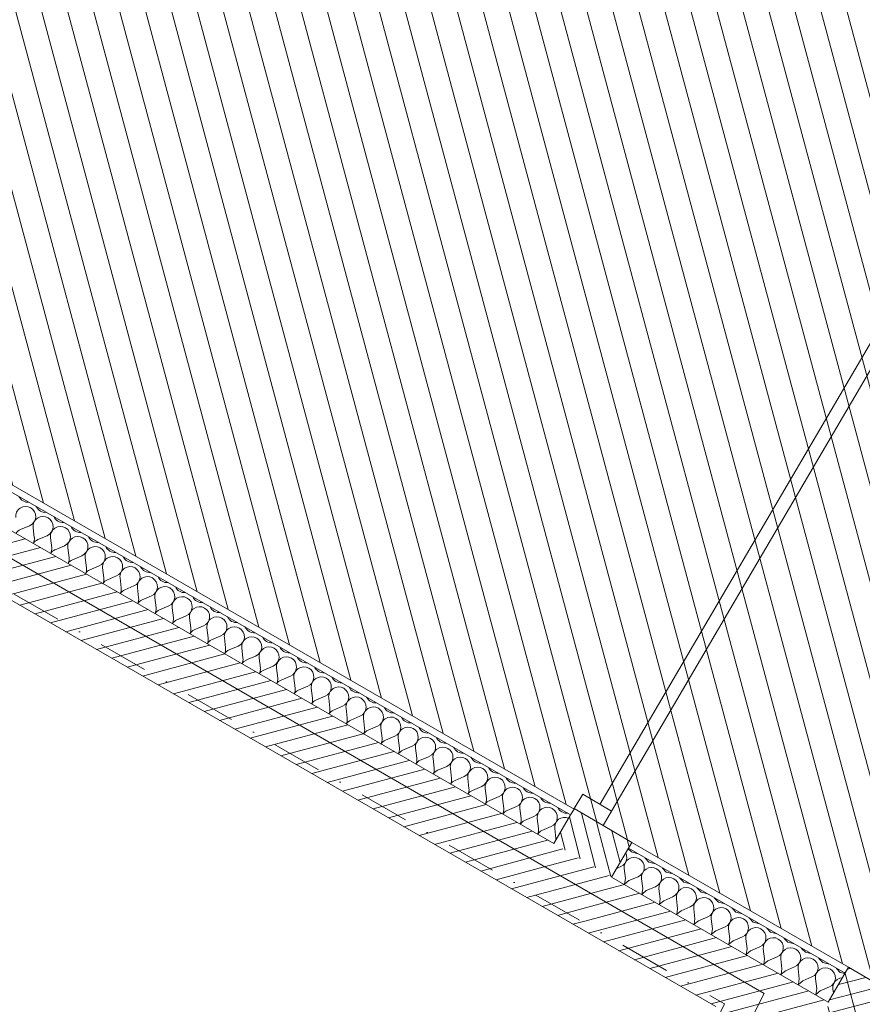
# Model space of a CAD drawing. Header units: millimetres. Extents: x -107151 to 48086, y -42122 to 43779.
# Tile 7 of 38: x -84481 to -81962, y 1275 to 4220. Entities that reach past the tile are written whole.
import ezdxf

# ---------------------------------------------------------------- set-up
doc = ezdxf.new("R2010")
doc.units = ezdxf.units.MM
doc.header["$MEASUREMENT"] = 0
doc.linetypes.add('! URB Limite propriété', pattern=[300, 150, -75, 0, -75])
for name, color, linetype in [('01-STR_Dalles.ARCHI', 7, 'Continuous'), ('01-STR_Murs extérieurs.ARCHI', 7, 'Continuous'), ('01-STR_Murs.ARCHI', 7, 'Continuous'), ('06-REP _ DESSIN.ARCHI', 7, 'Continuous'), ('Nouveau_07-VRD_Terrain EDL_Parcelle.ARCHI', 7, 'Continuous'), ('Portes Archicad', 7, 'Continuous')]:
    doc.layers.add(name, color=color, linetype=linetype)
pattern_1 = [(14.63132, (0, 0), (-9.472437, 36.283921), [])]
pattern_2 = [(15.00879, (0, 0), (-9.711271, 36.220729), [])]
pattern_3 = [(284.63202, (0, 0), (36.283806, 9.47288), [])]

# ---------------------------------------------------------------- blocks, each defined once
blk = doc.blocks.new('Dalle_2_1', base_point=(-87430.6, 4298.7))
at = {"layer": '01-STR_Dalles.ARCHI', "color": 7, "linetype": 'Continuous', "lineweight": 5, "flags": 128}
blk.add_lwpolyline([(-87430.6, 4298.7), (-82255.2, 1307.4), (-82677.4, 463.1), (-75900.5, -3502.5), (-71923.2, 3207), (-71765.3, 3113.4), (-70549.2, 5164.8), (-77730.5, 9364.8), (-76774.8, 10994.8), (-81450.8, 13736.5), (-82582.8, 11814.7), (-81961.1, 11448.4), (-82923.4, 9806), (-83760.5, 10296.5), (-83793.1, 10243.2)], close=True, dxfattribs=at)
blk = doc.blocks.new('Mur_51_1', base_point=(-82003.5, 1385.9))
at = {"layer": '01-STR_Murs.ARCHI', "linetype": 'Continuous', "lineweight": 0, "true_color": 0x000000}
h = blk.add_hatch(dxfattribs=at)
h.set_pattern_fill('Hachure_simple_0001', color=18, style=0, pattern_type=2)
h.set_pattern_definition(pattern_1)
h.paths.add_polyline_path([(-80128.8, 287.4), (-82003.5, 1385.9), (-82104.1, 1213), (-80229.9, 114.8)])
h = blk.add_hatch(dxfattribs=at)
h.set_pattern_fill('Hachure_simple_0001', color=18, style=0, pattern_type=2)
h.set_pattern_definition(pattern_1)
h.paths.add_polyline_path([(-80229.9, 114.8), (-80057.4, 13.7), (-80128.8, 287.4)])
h = blk.add_hatch(dxfattribs=at)
h.set_pattern_fill('Hachure_simple_0001', color=18, style=0, pattern_type=2)
h.set_pattern_definition(pattern_1)
h.paths.add_polyline_path([(-80128.8, 287.4), (-80057.4, 13.7), (-79956.3, 186.2)])
at = {"layer": '01-STR_Murs.ARCHI', "color": 7, "linetype": 'Continuous', "lineweight": 5, "flags": 128}
for points in [[(-82063.9, 1282.1), (-82003.5, 1385.9)], [(-80128.8, 287.4), (-82003.5, 1385.9)], [(-82104.1, 1213), (-80057.4, 13.7)], [(-80057.4, 13.7), (-79956.3, 186.2)]]:
    blk.add_lwpolyline(points, dxfattribs=at)
blk = doc.blocks.new('*X259')
at = {"layer": '01-STR_Murs extérieurs.ARCHI', "color": 7, "linetype": 'Continuous', "lineweight": 5}
for p, q in [((-84478.4, 2694.8), (-84450.8, 2706.6)), ((-84436.9, 2670.8), (-84440.5, 2700.6)), ((-84426.5, 2664.8), (-84398.9, 2676.6)), ((-84384.9, 2640.8), (-84388.5, 2670.6)), ((-84374.5, 2634.8), (-84346.9, 2646.6)), ((-84332.9, 2610.8), (-84336.5, 2640.6)), ((-84322.5, 2604.8), (-84294.9, 2616.6)), ((-84281, 2580.9), (-84284.6, 2610.6)), ((-84270.6, 2574.9), (-84243, 2586.6)), ((-84229, 2550.9), (-84232.6, 2580.6)), ((-84218.6, 2544.9), (-84191, 2556.7)), ((-84177, 2520.9), (-84180.6, 2550.7)), ((-84166.6, 2514.9), (-84139, 2526.7)), ((-84125.1, 2490.9), (-84128.7, 2520.7)), ((-84114.7, 2484.9), (-84087.1, 2496.7)), ((-84073.1, 2460.9), (-84076.7, 2490.7)), ((-84062.7, 2454.9), (-84035.1, 2466.7)), ((-84021.1, 2430.9), (-84024.7, 2460.7)), ((-84010.7, 2424.9), (-83983.1, 2436.7)), ((-83969.2, 2400.9), (-83972.8, 2430.7)), ((-83958.8, 2394.9), (-83931.2, 2406.7)), ((-83917.2, 2370.9), (-83920.8, 2400.7)), ((-83906.8, 2364.9), (-83879.2, 2376.7)), ((-83865.2, 2340.9), (-83868.8, 2370.7)), ((-83854.8, 2334.9), (-83827.3, 2346.7)), ((-83813.3, 2310.9), (-83816.9, 2340.7)), ((-83802.9, 2304.9), (-83775.3, 2316.7)), ((-83761.3, 2280.9), (-83764.9, 2310.7)), ((-83750.9, 2274.9), (-83723.3, 2286.7)), ((-83709.3, 2250.9), (-83712.9, 2280.7)), ((-83698.9, 2244.9), (-83671.4, 2256.7)), ((-83657.4, 2220.9), (-83661, 2250.7)), ((-83647, 2214.9), (-83619.4, 2226.7)), ((-83605.4, 2191), (-83609, 2220.7)), ((-83595, 2185), (-83567.4, 2196.7)), ((-83553.4, 2161), (-83557, 2190.7)), ((-83543, 2155), (-83515.5, 2166.8)), ((-83501.5, 2131), (-83505.1, 2160.8)), ((-83491.1, 2125), (-83463.5, 2136.8)), ((-83449.5, 2101), (-83453.1, 2130.8)), ((-83439.1, 2095), (-83411.5, 2106.8)), ((-83397.5, 2071), (-83401.1, 2100.8)), ((-83387.1, 2065), (-83359.6, 2076.8)), ((-83345.6, 2041), (-83349.2, 2070.8)), ((-83335.2, 2035), (-83307.6, 2046.8)), ((-83293.6, 2011), (-83297.2, 2040.8)), ((-83283.2, 2005), (-83255.6, 2016.8)), ((-83241.6, 1981), (-83245.2, 2010.8)), ((-83231.2, 1975), (-83203.7, 1986.8)), ((-83189.7, 1951), (-83193.3, 1980.8)), ((-83179.3, 1945), (-83151.7, 1956.8)), ((-83137.7, 1921), (-83141.3, 1950.8)), ((-83127.3, 1915), (-83099.7, 1926.8)), ((-83085.7, 1891), (-83089.3, 1920.8)), ((-83075.3, 1885), (-83047.8, 1896.8)), ((-83033.8, 1861), (-83037.4, 1890.8)), ((-83023.4, 1855), (-82995.8, 1866.8)), ((-82981.8, 1831.1), (-82985.4, 1860.8)), ((-82971.4, 1825.1), (-82943.8, 1836.8)), ((-82929.8, 1801.1), (-82933.4, 1830.8)), ((-82919.4, 1795.1), (-82891.9, 1806.9)), ((-82877.9, 1771.1), (-82881.5, 1800.9))]:
    blk.add_line(p, q, dxfattribs=at)
for centre, start, end in [((-84455.6, 2806.4), 205.0042, 275.0134), ((-84462.6, 2734.2), 60.0088, 186.8787), ((-84462.6, 2734.2), 293.1389, 60.0088), ((-84403.7, 2776.4), 205.0042, 275.0134), ((-84410.7, 2704.2), 60.0088, 186.8787), ((-84410.7, 2704.2), 293.1389, 60.0088), ((-84351.7, 2746.4), 205.0042, 275.0134), ((-84466.6, 2667.2), 113.1389, 147.2827), ((-84358.7, 2674.2), 60.0088, 186.8787), ((-84358.7, 2674.2), 293.1389, 60.0088), ((-84299.7, 2716.4), 205.0042, 275.0134), ((-84466.6, 2667.2), 332.7349, 6.8787), ((-84414.7, 2637.2), 113.1389, 147.2827), ((-84306.7, 2644.2), 60.0088, 186.8787), ((-84306.7, 2644.2), 293.1389, 60.0088), ((-84247.8, 2686.4), 205.0042, 275.0134), ((-84414.7, 2637.2), 332.7349, 6.8787), ((-84362.7, 2607.3), 113.1389, 147.2827), ((-84254.8, 2614.2), 60.0088, 186.8787), ((-84254.8, 2614.2), 293.1389, 60.0088), ((-84195.8, 2656.4), 205.0042, 275.0134), ((-84362.7, 2607.3), 332.7349, 6.8787), ((-84310.7, 2577.3), 113.1389, 147.2827), ((-84202.8, 2584.2), 60.0088, 186.8787), ((-84202.8, 2584.2), 293.1389, 60.0088), ((-84143.8, 2626.4), 205.0042, 275.0134), ((-84310.7, 2577.3), 332.7349, 6.8787), ((-84258.8, 2547.3), 113.1389, 147.2827), ((-84150.8, 2554.2), 60.0088, 186.8787), ((-84150.8, 2554.2), 293.1389, 60.0088), ((-84091.9, 2596.4), 205.0042, 275.0134), ((-84258.8, 2547.3), 332.7349, 6.8787), ((-84206.8, 2517.3), 113.1389, 147.2827), ((-84098.9, 2524.3), 60.0088, 186.8787), ((-84098.9, 2524.3), 293.1389, 60.0088), ((-84039.9, 2566.4), 205.0042, 275.0134), ((-84206.8, 2517.3), 332.7349, 6.8787), ((-84154.8, 2487.3), 113.1389, 147.2827), ((-84046.9, 2494.3), 60.0088, 186.8787), ((-84046.9, 2494.3), 293.1389, 60.0088), ((-83987.9, 2536.4), 205.0042, 275.0134), ((-84154.8, 2487.3), 332.7349, 6.8787), ((-84102.9, 2457.3), 113.1389, 147.2827), ((-83994.9, 2464.3), 60.0088, 186.8787), ((-83994.9, 2464.3), 293.1389, 60.0088), ((-83936, 2506.4), 205.0042, 275.0134), ((-84102.9, 2457.3), 332.7349, 6.8787), ((-84050.9, 2427.3), 113.1389, 147.2827), ((-83943, 2434.3), 60.0088, 186.8787), ((-83943, 2434.3), 293.1389, 60.0088), ((-83884, 2476.4), 205.0042, 275.0134), ((-84050.9, 2427.3), 332.7349, 6.8787), ((-83998.9, 2397.3), 113.1389, 147.2827), ((-83891, 2404.3), 60.0088, 186.8787), ((-83891, 2404.3), 293.1389, 60.0088), ((-83832, 2446.5), 205.0042, 275.0134), ((-83998.9, 2397.3), 332.7349, 6.8787), ((-83947, 2367.3), 113.1389, 147.2827), ((-83839, 2374.3), 60.0088, 186.8787), ((-83839, 2374.3), 293.1389, 60.0088), ((-83780.1, 2416.5), 205.0042, 275.0134), ((-83947, 2367.3), 332.7349, 6.8787), ((-83895, 2337.3), 113.1389, 147.2827), ((-83787.1, 2344.3), 60.0088, 186.8787), ((-83787.1, 2344.3), 293.1389, 60.0088), ((-83728.1, 2386.5), 205.0042, 275.0134), ((-83895, 2337.3), 332.7349, 6.8787), ((-83843, 2307.3), 113.1389, 147.2827), ((-83735.1, 2314.3), 60.0088, 186.8787), ((-83735.1, 2314.3), 293.1389, 60.0088), ((-83676.1, 2356.5), 205.0042, 275.0134), ((-83843, 2307.3), 332.7349, 6.8787), ((-83791.1, 2277.3), 113.1389, 147.2827), ((-83683.1, 2284.3), 60.0088, 186.8787), ((-83683.1, 2284.3), 293.1389, 60.0088), ((-83624.2, 2326.5), 205.0042, 275.0134), ((-83791.1, 2277.3), 332.7349, 6.8787), ((-83739.1, 2247.3), 113.1389, 147.2827), ((-83631.2, 2254.3), 60.0088, 186.8787), ((-83631.2, 2254.3), 293.1389, 60.0088), ((-83572.2, 2296.5), 205.0042, 275.0134), ((-83739.1, 2247.3), 332.7349, 6.8787), ((-83687.2, 2217.4), 113.1389, 147.2827), ((-83579.2, 2224.3), 60.0088, 186.8787), ((-83579.2, 2224.3), 293.1389, 60.0088), ((-83520.2, 2266.5), 205.0042, 275.0134), ((-83687.2, 2217.4), 332.7349, 6.8787), ((-83635.2, 2187.4), 113.1389, 147.2827), ((-83527.2, 2194.3), 60.0088, 186.8787), ((-83527.2, 2194.3), 293.1389, 60.0088), ((-83468.3, 2236.5), 205.0042, 275.0134), ((-83635.2, 2187.4), 332.7349, 6.8787), ((-83583.2, 2157.4), 113.1389, 147.2827), ((-83475.3, 2164.3), 60.0088, 186.8787), ((-83475.3, 2164.3), 293.1389, 60.0088), ((-83416.3, 2206.5), 205.0042, 275.0134), ((-83583.2, 2157.4), 332.7349, 6.8787), ((-83531.3, 2127.4), 113.1389, 147.2827), ((-83423.3, 2134.4), 60.0088, 186.8787), ((-83423.3, 2134.4), 293.1389, 60.0088), ((-83364.3, 2176.5), 205.0042, 275.0134), ((-83531.3, 2127.4), 332.7349, 6.8787), ((-83479.3, 2097.4), 113.1389, 147.2827), ((-83371.3, 2104.4), 60.0088, 186.8787), ((-83371.3, 2104.4), 293.1389, 60.0088), ((-83312.4, 2146.5), 205.0042, 275.0134), ((-83479.3, 2097.4), 332.7349, 6.8787), ((-83427.3, 2067.4), 113.1389, 147.2827), ((-83319.4, 2074.4), 60.0088, 186.8787), ((-83319.4, 2074.4), 293.1389, 60.0088), ((-83260.4, 2116.5), 205.0042, 275.0134), ((-83427.3, 2067.4), 332.7349, 6.8787), ((-83375.4, 2037.4), 113.1389, 147.2827), ((-83267.4, 2044.4), 60.0088, 186.8787), ((-83267.4, 2044.4), 293.1389, 60.0088), ((-83208.4, 2086.5), 205.0042, 275.0134), ((-83375.4, 2037.4), 332.7349, 6.8787), ((-83323.4, 2007.4), 113.1389, 147.2827), ((-83215.4, 2014.4), 60.0088, 186.8787), ((-83215.4, 2014.4), 293.1389, 60.0088), ((-83156.5, 2056.6), 205.0042, 275.0134), ((-83323.4, 2007.4), 332.7349, 6.8787), ((-83271.4, 1977.4), 113.1389, 147.2827), ((-83163.5, 1984.4), 60.0088, 186.8787), ((-83163.5, 1984.4), 293.1389, 60.0088), ((-83104.5, 2026.6), 205.0042, 275.0134), ((-83271.4, 1977.4), 332.7349, 6.8787), ((-83219.5, 1947.4), 113.1389, 147.2827), ((-83111.5, 1954.4), 60.0088, 186.8787), ((-83111.5, 1954.4), 293.1389, 60.0088), ((-83052.5, 1996.6), 205.0042, 275.0134), ((-83219.5, 1947.4), 332.7349, 6.8787), ((-83167.5, 1917.4), 113.1389, 147.2827), ((-83059.5, 1924.4), 60.0088, 186.8787), ((-83059.5, 1924.4), 293.1389, 60.0088), ((-83000.6, 1966.6), 205.0042, 275.0134), ((-83167.5, 1917.4), 332.7349, 6.8787), ((-83115.5, 1887.4), 113.1389, 147.2827), ((-83007.6, 1894.4), 60.0088, 186.8787), ((-83007.6, 1894.4), 293.1389, 60.0088), ((-82948.6, 1936.6), 205.0042, 275.0134), ((-83115.5, 1887.4), 332.7349, 6.8787), ((-83063.6, 1857.5), 113.1389, 147.2827), ((-82955.6, 1864.4), 60.0088, 186.8787), ((-82955.6, 1864.4), 293.1389, 60.0088), ((-82896.6, 1906.6), 205.0042, 275.0134), ((-83063.6, 1857.5), 332.7349, 6.8787), ((-82903.6, 1834.4), 60.0088, 186.8787), ((-82903.6, 1834.4), 293.1389, 60.0088), ((-82844.7, 1876.6), 205.0042, 275.0134), ((-83011.6, 1827.5), 113.1389, 147.2827), ((-83011.6, 1827.5), 332.7349, 6.8787), ((-82851.7, 1804.4), 66.458, 186.8787), ((-82959.6, 1797.5), 113.1389, 147.2827), ((-82959.6, 1797.5), 332.7349, 6.8787), ((-82907.7, 1767.5), 113.1389, 147.2827), ((-82907.7, 1767.5), 359.4081, 6.8787)]:
    blk.add_arc(centre, 30, start, end, dxfattribs=at)
blk = doc.blocks.new('*X260')
at = {"layer": '01-STR_Murs extérieurs.ARCHI', "color": 7, "linetype": 'Continuous', "lineweight": 5}
for p, q in [((-82661.4, 1740.6), (-82651.8, 1730.7)), ((-82666.5, 1720.9), (-82669, 1727.7)), ((-82667.5, 1704.6), (-82665.8, 1712.7)), ((-82660.4, 1709.5), (-82666.6, 1704)), ((-82665.8, 1712.7), (-82666.5, 1720.9)), ((-82652.9, 1713.1), (-82660.4, 1709.5)), ((-82644.7, 1714.5), (-82652.9, 1713.1)), ((-82651.8, 1730.7), (-82635.9, 1726.6)), ((-82636.5, 1713.6), (-82644.7, 1714.5)), ((-82628.8, 1710.5), (-82636.5, 1713.6)), ((-82635.9, 1726.6), (-82634.7, 1727)), ((-82622.3, 1705.4), (-82628.8, 1710.5)), ((-82611.5, 1713.7), (-82611.3, 1712.4)), ((-82611.3, 1712.4), (-82599.8, 1700.7)), ((-82695.9, 1681.8), (-82684, 1686.9)), ((-82684, 1686.9), (-82676.9, 1691.2)), ((-82676.9, 1691.2), (-82671.3, 1697.2)), ((-82673.5, 1689.2), (-82673.6, 1680.9)), ((-82670, 1651.1), (-82673.6, 1680.9)), ((-82671, 1697.1), (-82673.5, 1689.2)), ((-82671.3, 1697.2), (-82667.5, 1704.6)), ((-82666.6, 1704), (-82671, 1697.1)), ((-82617.4, 1698.7), (-82622.3, 1705.4)), ((-82614.5, 1690.9), (-82617.4, 1698.7)), ((-82615.5, 1674.6), (-82613.9, 1682.7)), ((-82608.4, 1679.5), (-82614.6, 1674)), ((-82613.9, 1682.7), (-82614.5, 1690.9)), ((-82600.9, 1683.1), (-82608.4, 1679.5)), ((-82592.8, 1684.5), (-82600.9, 1683.1)), ((-82599.8, 1700.7), (-82583.9, 1696.7)), ((-82584.5, 1683.6), (-82592.8, 1684.5)), ((-82576.9, 1680.5), (-82584.5, 1683.6)), ((-82583.9, 1696.7), (-82582.7, 1697)), ((-82570.3, 1675.4), (-82576.9, 1680.5)), ((-82559.6, 1683.7), (-82559.3, 1682.4)), ((-82559.3, 1682.4), (-82547.9, 1670.7)), ((-82672.6, 1634.9), (-82670, 1651.1)), ((-82659.6, 1645.1), (-82632, 1656.9)), ((-82632, 1656.9), (-82624.9, 1661.2)), ((-82624.9, 1661.2), (-82619.3, 1667.2)), ((-82621.5, 1659.2), (-82621.6, 1650.9)), ((-82618, 1621.1), (-82621.6, 1650.9)), ((-82619.1, 1667.1), (-82621.5, 1659.2)), ((-82619.3, 1667.2), (-82615.5, 1674.6)), ((-82614.6, 1674), (-82619.1, 1667.1)), ((-82565.4, 1668.7), (-82570.3, 1675.4)), ((-82562.6, 1660.9), (-82565.4, 1668.7)), ((-82563.5, 1644.6), (-82561.9, 1652.7)), ((-82561.9, 1652.7), (-82562.6, 1660.9)), ((-82556.4, 1649.5), (-82562.6, 1644.1)), ((-82549, 1653.1), (-82556.4, 1649.5)), ((-82540.8, 1654.5), (-82549, 1653.1)), ((-82547.9, 1670.7), (-82532, 1666.7)), ((-82532.6, 1653.6), (-82540.8, 1654.5)), ((-82524.9, 1650.5), (-82532.6, 1653.6)), ((-82532, 1666.7), (-82530.8, 1667.1)), ((-82518.4, 1645.4), (-82524.9, 1650.5)), ((-82507.6, 1653.7), (-82507.3, 1652.4)), ((-82507.3, 1652.4), (-82495.9, 1640.7)), ((-82673.4, 1633.9), (-82672.6, 1634.9)), ((-82672.4, 1634.8), (-82672.8, 1633.6)), ((-82659.6, 1645.1), (-82672.4, 1634.8)), ((-82620.6, 1604.9), (-82618, 1621.1)), ((-82607.7, 1615.1), (-82580.1, 1626.9)), ((-82580.1, 1626.9), (-82573, 1631.2)), ((-82573, 1631.2), (-82567.3, 1637.2)), ((-82569.5, 1629.2), (-82569.7, 1620.9)), ((-82566.1, 1591.1), (-82569.7, 1620.9)), ((-82567.1, 1637.1), (-82569.5, 1629.2)), ((-82567.3, 1637.2), (-82563.5, 1644.6)), ((-82562.6, 1644.1), (-82567.1, 1637.1)), ((-82513.5, 1638.7), (-82518.4, 1645.4)), ((-82510.6, 1631), (-82513.5, 1638.7)), ((-82511.6, 1614.6), (-82509.9, 1622.7)), ((-82509.9, 1622.7), (-82510.6, 1631)), ((-82497, 1623.1), (-82504.5, 1619.5)), ((-82488.8, 1624.5), (-82497, 1623.1)), ((-82495.9, 1640.7), (-82480, 1636.7)), ((-82480.6, 1623.6), (-82488.8, 1624.5)), ((-82472.9, 1620.5), (-82480.6, 1623.6)), ((-82480, 1636.7), (-82478.8, 1637.1)), ((-82466.4, 1615.4), (-82472.9, 1620.5)), ((-82455.6, 1623.7), (-82455.4, 1622.4)), ((-82455.4, 1622.4), (-82443.9, 1610.7)), ((-82621.4, 1603.9), (-82620.6, 1604.9)), ((-82620.4, 1604.8), (-82620.8, 1603.6)), ((-82607.7, 1615.1), (-82620.4, 1604.8)), ((-82568.6, 1574.9), (-82566.1, 1591.1)), ((-82555.7, 1585.1), (-82528.1, 1596.9)), ((-82528.1, 1596.9), (-82521, 1601.2)), ((-82521, 1601.2), (-82515.4, 1607.2)), ((-82517.6, 1599.2), (-82517.7, 1590.9)), ((-82514.1, 1561.1), (-82517.7, 1590.9)), ((-82515.1, 1607.1), (-82517.6, 1599.2)), ((-82515.4, 1607.2), (-82511.6, 1614.6)), ((-82510.7, 1614.1), (-82515.1, 1607.1)), ((-82504.5, 1619.5), (-82510.7, 1614.1)), ((-82461.5, 1608.7), (-82466.4, 1615.4)), ((-82458.6, 1601), (-82461.5, 1608.7)), ((-82459.6, 1584.6), (-82458, 1592.7)), ((-82458, 1592.7), (-82458.6, 1601)), ((-82445, 1593.1), (-82452.5, 1589.5)), ((-82436.9, 1594.5), (-82445, 1593.1)), ((-82443.9, 1610.7), (-82428, 1606.7)), ((-82428.6, 1593.6), (-82436.9, 1594.5)), ((-82421, 1590.5), (-82428.6, 1593.6)), ((-82428, 1606.7), (-82426.8, 1607.1)), ((-82414.4, 1585.4), (-82421, 1590.5)), ((-82403.7, 1593.7), (-82403.4, 1592.5)), ((-82403.4, 1592.5), (-82392, 1580.7)), ((-82569.5, 1573.9), (-82568.6, 1574.9)), ((-82568.4, 1574.8), (-82568.9, 1573.6)), ((-82555.7, 1585.1), (-82568.4, 1574.8)), ((-82516.7, 1544.9), (-82514.1, 1561.1)), ((-82503.7, 1555.1), (-82476.1, 1566.9)), ((-82476.1, 1566.9), (-82469, 1571.2)), ((-82469, 1571.2), (-82463.4, 1577.2)), ((-82465.6, 1569.2), (-82465.7, 1560.9)), ((-82462.1, 1531.1), (-82465.7, 1560.9)), ((-82463.2, 1577.1), (-82465.6, 1569.2)), ((-82463.4, 1577.2), (-82459.6, 1584.6)), ((-82458.7, 1584.1), (-82463.2, 1577.1)), ((-82452.5, 1589.5), (-82458.7, 1584.1)), ((-82409.5, 1578.7), (-82414.4, 1585.4)), ((-82406.7, 1571), (-82409.5, 1578.7)), ((-82407.6, 1554.6), (-82406, 1562.7)), ((-82406, 1562.7), (-82406.7, 1571)), ((-82393.1, 1563.1), (-82400.5, 1559.5)), ((-82384.9, 1564.5), (-82393.1, 1563.1)), ((-82392, 1580.7), (-82376.1, 1576.7)), ((-82376.7, 1563.6), (-82384.9, 1564.5)), ((-82369, 1560.5), (-82376.7, 1563.6)), ((-82376.1, 1576.7), (-82374.9, 1577.1)), ((-82351.7, 1563.7), (-82351.4, 1562.5)), ((-82351.4, 1562.5), (-82340, 1550.7)), ((-82517.5, 1544), (-82516.7, 1544.9)), ((-82516.5, 1544.8), (-82516.9, 1543.6)), ((-82503.7, 1555.1), (-82516.5, 1544.8)), ((-82451.8, 1525.1), (-82424.2, 1536.9)), ((-82424.2, 1536.9), (-82417.1, 1541.2)), ((-82417.1, 1541.2), (-82411.4, 1547.2)), ((-82413.6, 1539.2), (-82413.8, 1530.9)), ((-82411.2, 1547.1), (-82413.6, 1539.2)), ((-82411.4, 1547.2), (-82407.6, 1554.6)), ((-82406.7, 1554.1), (-82411.2, 1547.1)), ((-82400.5, 1559.5), (-82406.7, 1554.1)), ((-82362.5, 1555.4), (-82369, 1560.5)), ((-82357.6, 1548.7), (-82362.5, 1555.4)), ((-82354.7, 1541), (-82357.6, 1548.7)), ((-82355.7, 1524.6), (-82354, 1532.7)), ((-82354, 1532.7), (-82354.7, 1541)), ((-82341.1, 1533.1), (-82348.6, 1529.6)), ((-82332.9, 1534.5), (-82341.1, 1533.1)), ((-82340, 1550.7), (-82324.1, 1546.7)), ((-82324.7, 1533.6), (-82332.9, 1534.5)), ((-82317, 1530.5), (-82324.7, 1533.6)), ((-82324.1, 1546.7), (-82322.9, 1547.1)), ((-82299.7, 1533.7), (-82299.5, 1532.5)), ((-82299.5, 1532.5), (-82288, 1520.7)), ((-82465.5, 1514), (-82464.7, 1514.9)), ((-82464.5, 1514.8), (-82464.9, 1513.6)), ((-82464.7, 1514.9), (-82462.1, 1531.1)), ((-82451.8, 1525.1), (-82464.5, 1514.8)), ((-82410.2, 1501.1), (-82413.8, 1530.9)), ((-82399.8, 1495.1), (-82372.2, 1506.9)), ((-82372.2, 1506.9), (-82365.1, 1511.2)), ((-82365.1, 1511.2), (-82359.5, 1517.2)), ((-82361.7, 1509.2), (-82361.8, 1500.9)), ((-82359.2, 1517.1), (-82361.7, 1509.2)), ((-82359.5, 1517.2), (-82355.7, 1524.6)), ((-82354.8, 1524.1), (-82359.2, 1517.1)), ((-82348.6, 1529.6), (-82354.8, 1524.1)), ((-82310.5, 1525.4), (-82317, 1530.5)), ((-82305.6, 1518.7), (-82310.5, 1525.4)), ((-82302.7, 1511), (-82305.6, 1518.7)), ((-82303.7, 1494.6), (-82302.1, 1502.7)), ((-82302.1, 1502.7), (-82302.7, 1511)), ((-82289.1, 1503.1), (-82296.6, 1499.6)), ((-82281, 1504.5), (-82289.1, 1503.1)), ((-82288, 1520.7), (-82272.1, 1516.7)), ((-82272.7, 1503.6), (-82281, 1504.5)), ((-82265.1, 1500.5), (-82272.7, 1503.6)), ((-82272.1, 1516.7), (-82270.9, 1517.1)), ((-82247.8, 1503.7), (-82247.5, 1502.5)), ((-82247.5, 1502.5), (-82236.1, 1490.7)), ((-82413.6, 1484), (-82412.7, 1484.9)), ((-82412.5, 1484.8), (-82413, 1483.6)), ((-82412.7, 1484.9), (-82410.2, 1501.1)), ((-82399.8, 1495.1), (-82412.5, 1484.8)), ((-82358.2, 1471.1), (-82361.8, 1500.9)), ((-82347.8, 1465.1), (-82320.2, 1476.9)), ((-82320.2, 1476.9), (-82313.1, 1481.2)), ((-82313.1, 1481.2), (-82307.5, 1487.3)), ((-82309.7, 1479.2), (-82309.8, 1470.9)), ((-82307.3, 1487.1), (-82309.7, 1479.2)), ((-82307.5, 1487.3), (-82303.7, 1494.6)), ((-82302.8, 1494.1), (-82307.3, 1487.1)), ((-82296.6, 1499.6), (-82302.8, 1494.1)), ((-82258.5, 1495.4), (-82265.1, 1500.5)), ((-82253.6, 1488.8), (-82258.5, 1495.4)), ((-82250.8, 1481), (-82253.6, 1488.8)), ((-82251.7, 1464.6), (-82250.1, 1472.7)), ((-82250.1, 1472.7), (-82250.8, 1481)), ((-82237.2, 1473.1), (-82244.6, 1469.6)), ((-82229, 1474.5), (-82237.2, 1473.1)), ((-82236.1, 1490.7), (-82220.2, 1486.7)), ((-82220.8, 1473.6), (-82229, 1474.5)), ((-82213.1, 1470.5), (-82220.8, 1473.6)), ((-82220.2, 1486.7), (-82219, 1487.1)), ((-82195.8, 1473.7), (-82195.5, 1472.5)), ((-82195.5, 1472.5), (-82184.1, 1460.7)), ((-82361.6, 1454), (-82360.8, 1455)), ((-82360.6, 1454.8), (-82361, 1453.6)), ((-82360.8, 1455), (-82358.2, 1471.1)), ((-82347.8, 1465.1), (-82360.6, 1454.8)), ((-82306.2, 1441.2), (-82309.8, 1470.9)), ((-82295.9, 1435.2), (-82268.3, 1446.9)), ((-82268.3, 1446.9), (-82261.2, 1451.2)), ((-82261.2, 1451.2), (-82255.5, 1457.3)), ((-82257.7, 1449.2), (-82257.9, 1440.9)), ((-82255.3, 1457.1), (-82257.7, 1449.2)), ((-82255.5, 1457.3), (-82251.7, 1464.6)), ((-82250.8, 1464.1), (-82255.3, 1457.1)), ((-82244.6, 1469.6), (-82250.8, 1464.1)), ((-82206.6, 1465.4), (-82213.1, 1470.5)), ((-82201.7, 1458.8), (-82206.6, 1465.4)), ((-82198.8, 1451), (-82201.7, 1458.8)), ((-82198.1, 1442.7), (-82198.8, 1451)), ((-82185.2, 1443.1), (-82192.7, 1439.6)), ((-82177, 1444.5), (-82185.2, 1443.1)), ((-82184.1, 1460.7), (-82168.2, 1456.7)), ((-82168.8, 1443.6), (-82177, 1444.5)), ((-82161.1, 1440.5), (-82168.8, 1443.6)), ((-82168.2, 1456.7), (-82167, 1457.1)), ((-82143.8, 1443.7), (-82143.6, 1442.5)), ((-82309.6, 1424), (-82308.8, 1425)), ((-82308.6, 1424.8), (-82309, 1423.6)), ((-82308.8, 1425), (-82306.2, 1441.2)), ((-82295.9, 1435.2), (-82308.6, 1424.8)), ((-82254.3, 1411.2), (-82257.9, 1440.9)), ((-82243.9, 1405.2), (-82216.3, 1417)), ((-82216.3, 1417), (-82209.2, 1421.2)), ((-82209.2, 1421.2), (-82203.6, 1427.3)), ((-82205.8, 1419.2), (-82205.9, 1411)), ((-82203.3, 1427.2), (-82205.8, 1419.2)), ((-82203.6, 1427.3), (-82199.8, 1434.6)), ((-82198.9, 1434.1), (-82203.3, 1427.2)), ((-82199.8, 1434.6), (-82198.1, 1442.7)), ((-82192.7, 1439.6), (-82198.9, 1434.1)), ((-82154.6, 1435.4), (-82161.1, 1440.5)), ((-82149.7, 1428.8), (-82154.6, 1435.4)), ((-82146.8, 1421), (-82149.7, 1428.8)), ((-82146.2, 1412.8), (-82146.8, 1421)), ((-82143.6, 1442.5), (-82132.1, 1430.7)), ((-82125.1, 1414.5), (-82133.2, 1413.2)), ((-82132.1, 1430.7), (-82116.2, 1426.7)), ((-82116.8, 1413.6), (-82125.1, 1414.5)), ((-82109.2, 1410.5), (-82116.8, 1413.6)), ((-82116.2, 1426.7), (-82115, 1427.1)), ((-82091.9, 1413.8), (-82091.6, 1412.5)), ((-82257.7, 1394), (-82256.8, 1395)), ((-82256.6, 1394.8), (-82257.1, 1393.6)), ((-82256.8, 1395), (-82254.3, 1411.2)), ((-82243.9, 1405.2), (-82256.6, 1394.8)), ((-82202.3, 1381.2), (-82205.9, 1411)), ((-82191.9, 1375.2), (-82164.3, 1387)), ((-82164.3, 1387), (-82157.2, 1391.2)), ((-82157.2, 1391.2), (-82151.6, 1397.3)), ((-82153.8, 1389.2), (-82153.9, 1381)), ((-82151.4, 1397.2), (-82153.8, 1389.2)), ((-82151.6, 1397.3), (-82147.8, 1404.6)), ((-82146.9, 1404.1), (-82151.4, 1397.2)), ((-82147.8, 1404.6), (-82146.2, 1412.8)), ((-82140.7, 1409.6), (-82146.9, 1404.1)), ((-82133.2, 1413.2), (-82140.7, 1409.6)), ((-82102.6, 1405.5), (-82109.2, 1410.5)), ((-82097.7, 1398.8), (-82102.6, 1405.5)), ((-82094.9, 1391), (-82097.7, 1398.8)), ((-82094.2, 1382.8), (-82094.9, 1391)), ((-82091.6, 1412.5), (-82080.2, 1400.7)), ((-82073.1, 1384.6), (-82081.3, 1383.2)), ((-82080.2, 1400.7), (-82064.3, 1396.7)), ((-82064.9, 1383.7), (-82073.1, 1384.6)), ((-82064.3, 1396.7), (-82063.1, 1397.1)), ((-82205.7, 1364), (-82204.9, 1365)), ((-82204.7, 1364.9), (-82205.1, 1363.6)), ((-82204.9, 1365), (-82202.3, 1381.2)), ((-82191.9, 1375.2), (-82204.7, 1364.9)), ((-82150.3, 1351.2), (-82153.9, 1381)), ((-82140, 1345.2), (-82112.4, 1357)), ((-82112.4, 1357), (-82105.3, 1361.2)), ((-82105.3, 1361.2), (-82099.6, 1367.3)), ((-82101.8, 1359.2), (-82102, 1351)), ((-82099.4, 1367.2), (-82101.8, 1359.2)), ((-82099.6, 1367.3), (-82095.8, 1374.6)), ((-82094.9, 1374.1), (-82099.4, 1367.2)), ((-82095.8, 1374.6), (-82094.2, 1382.8)), ((-82088.7, 1379.6), (-82094.9, 1374.1)), ((-82081.3, 1383.2), (-82088.7, 1379.6)), ((-82057.2, 1380.5), (-82064.9, 1383.7)), ((-82050.7, 1375.5), (-82057.2, 1380.5)), ((-82045.8, 1368.8), (-82050.7, 1375.5)), ((-82042.9, 1361), (-82045.8, 1368.8)), ((-82042.2, 1352.8), (-82042.9, 1361)), ((-82039.9, 1383.8), (-82039.6, 1382.5)), ((-82039.6, 1382.5), (-82028.2, 1370.7)), ((-82028.2, 1370.7), (-82014.4, 1367.3)), ((-82153.7, 1334), (-82152.9, 1335)), ((-82152.7, 1334.9), (-82153.1, 1333.6)), ((-82152.9, 1335), (-82150.3, 1351.2)), ((-82140, 1345.2), (-82152.7, 1334.9)), ((-82098.4, 1321.2), (-82102, 1351)), ((-82088, 1315.2), (-82060.4, 1327)), ((-82060.4, 1327), (-82053.3, 1331.2)), ((-82053.3, 1331.2), (-82047.7, 1337.3)), ((-82049.9, 1329.3), (-82050, 1321)), ((-82047.5, 1337.2), (-82049.9, 1329.3)), ((-82047.7, 1337.3), (-82043.9, 1344.7)), ((-82043, 1344.1), (-82047.5, 1337.2)), ((-82043.9, 1344.7), (-82042.2, 1352.8)), ((-82036.8, 1349.6), (-82043, 1344.1)), ((-82029.3, 1353.2), (-82036.8, 1349.6)), ((-82021.8, 1354.4), (-82029.3, 1353.2)), ((-82101.8, 1304), (-82100.9, 1305)), ((-82100.7, 1304.9), (-82101.2, 1303.7)), ((-82100.9, 1305), (-82098.4, 1321.2)), ((-82088, 1315.2), (-82100.7, 1304.9)), ((-82048.5, 1308.5), (-82050, 1321))]:
    blk.add_line(p, q, dxfattribs=at)
blk = doc.blocks.new('Mur_53_1', base_point=(-82003.5, 1385.9))
at = {"layer": '01-STR_Murs extérieurs.ARCHI', "linetype": 'Continuous', "lineweight": 0, "true_color": 0x000000}
h = blk.add_hatch(dxfattribs=at)
h.set_pattern_fill('Hachure_simple_0001', color=18, style=0, pattern_type=2)
h.set_pattern_definition(pattern_2)
h.paths.add_polyline_path([(-82884.4, 1755.7), (-87611.4, 4483.8), (-87701.3, 4328), (-82975.4, 1600.4)])
h = blk.add_hatch(dxfattribs=at)
h.set_pattern_fill('Hachure_simple_0001', color=18, style=0, pattern_type=2)
h.set_pattern_definition(pattern_2)
h.paths.add_polyline_path([(-82711.2, 1655.7), (-82884.4, 1755.7), (-82975.4, 1600.4), (-82802.2, 1500.4)])
h = blk.add_hatch(dxfattribs=at)
h.set_pattern_fill('Hachure_simple_0001', color=18, style=0, pattern_type=2)
h.set_pattern_definition(pattern_2)
h.paths.add_polyline_path([(-82802.2, 1500.4), (-82154.4, 1126.5), (-82063.9, 1282.1), (-82711.2, 1655.7)])
at = {"layer": '01-STR_Murs extérieurs.ARCHI', "color": 7, "linetype": 'Continuous', "lineweight": 5}
for p, q in [((-87561.4, 4570.5), (-82833.8, 1842)), ((-87611.4, 4483.8), (-82884.4, 1755.7)), ((-82823.7, 1859.2), (-82833.8, 1842)), ((-82833.8, 1842), (-82884.4, 1755.7)), ((-82711.2, 1655.7), (-82660.6, 1742)), ((-82660.6, 1742), (-82650.5, 1759.3)), ((-82660.6, 1742), (-82013.6, 1368.6)), ((-82711.2, 1655.7), (-82063.9, 1282.1))]:
    blk.add_line(p, q, dxfattribs=at)
at = {"layer": '01-STR_Murs extérieurs.ARCHI', "color": 7, "linetype": 'Continuous', "lineweight": 5, "flags": 128}
for points in [[(-82823.7, 1859.2), (-87551.4, 4587.8)], [(-87701.3, 4328), (-82399.8, 1268.2)], [(-82003.5, 1385.9), (-82650.5, 1759.3)], [(-82063.9, 1282.1), (-82003.5, 1385.9)]]:
    blk.add_lwpolyline(points, dxfattribs=at)
at = {"layer": '01-STR_Murs extérieurs.ARCHI', "color": 7, "lineweight": 5}
for name in ['*X259', '*X260']:
    blk.add_blockref(name, (0, 0), dxfattribs=at)
blk = doc.blocks.new('Porte garage coulissante verticale 27')
at = {"layer": 'Portes Archicad', "color": 7, "linetype": 'Continuous', "lineweight": 5}
for p, q in [((-3402.4, 0), (-3402.4, 100)), ((-3352.4, 0), (-3402.4, 0)), ((-3402.4, 0), (-3402.4, -100)), ((-3402.4, -100), (-3402.4, 0)), ((-3402.4, -100), (-3402.4, 0)), ((3352.4, 0), (-3352.4, 0)), ((-3352.4, 0), (-3352.4, -40)), ((-3352.4, -100), (-3352.4, 0)), ((-3352.4, -40), (3352.4, -40)), ((-3402.4, -100), (-3352.4, -100))]:
    blk.add_line(p, q, dxfattribs=at)
blk = doc.blocks.new('Mur_146_1', base_point=(-79109.2, 7802.9))
at = {"layer": '01-STR_Murs.ARCHI', "linetype": 'Continuous', "lineweight": 0, "true_color": 0x000000}
h = blk.add_hatch(dxfattribs=at)
h.set_pattern_fill('Hachure_simple_0001', color=18, style=0, pattern_type=2)
h.set_pattern_definition(pattern_3)
h.paths.add_polyline_path([(-82650.5, 1759.3), (-82823.7, 1859.2), (-82833.8, 1842), (-82660.6, 1742)])
h = blk.add_hatch(dxfattribs=at)
h.set_pattern_fill('Hachure_simple_0001', color=18, style=0, pattern_type=2)
h.set_pattern_definition(pattern_3)
h.paths.add_polyline_path([(-82823.7, 1859.2), (-82650.5, 1759.3), (-82823.1, 1860.4)])
h = blk.add_hatch(dxfattribs=at)
h.set_pattern_fill('Hachure_simple_0001', color=18, style=0, pattern_type=2)
h.set_pattern_definition(pattern_3)
h.paths.add_polyline_path([(-82660.6, 1742), (-82833.8, 1842), (-82884.4, 1755.7), (-82711.2, 1655.7)])
at = {"layer": '01-STR_Murs extérieurs.ARCHI', "color": 7, "linetype": 'Continuous', "lineweight": 5}
for p, q in [((-82823.7, 1859.2), (-82833.8, 1842)), ((-82833.8, 1842), (-82884.4, 1755.7)), ((-82711.2, 1655.7), (-82660.6, 1742)), ((-82660.6, 1742), (-82650.5, 1759.3))]:
    blk.add_line(p, q, dxfattribs=at)
at = {"layer": '01-STR_Murs.ARCHI', "color": 7, "linetype": 'Continuous', "lineweight": 5}
for p, q in [((-82823.1, 1860.4), (-82736.8, 1809.8)), ((-82736.8, 1809.8), (-82650.5, 1759.3))]:
    blk.add_line(p, q, dxfattribs=at)
at = {"layer": '01-STR_Murs.ARCHI', "color": 7, "linetype": 'Continuous', "lineweight": 5, "flags": 128}
blk.add_lwpolyline([(-82823.1, 1860.4), (-82823.7, 1859.2)], dxfattribs=at)
at = {"layer": 'Portes Archicad', "color": 7, "linetype": 'Continuous', "lineweight": 5, "xscale": -1, "zscale": 1000, "rotation": 239.6320204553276}
blk.add_blockref('Porte garage coulissante verticale 27', (-81016.7, 4745.4), dxfattribs=at)

msp = doc.modelspace()

# ---------------------------------------------------------------- hatches: boundary and pattern name
at = {"layer": '06-REP _ DESSIN.ARCHI', "linetype": 'Continuous', "lineweight": 5}
h = msp.add_hatch(dxfattribs=at)
h.set_pattern_fill('Diagonales_0001', color=252, style=0, pattern_type=2)
h.set_pattern_definition([(104.9997, (-79064.295, 5139.94), (72.44453, 19.41107), [])])
h.paths.add_polyline_path([(-81550.766, 13566.783), (-77430.767, 20012.104), (-77006.217, 19763.34), (-76001.621, 21503.36), (-73659.618, 20151.21), (-74197.457, 19173.019), (-70743.889, 17197.355), (-71778.758, 15429.814), (-72175.503, 15662.285), (-73666.908, 13116.988), (-71049.983, 11589.75), (-72010.466, 9950.766), (-71273.442, 9520.854), (-73023.866, 6489.085), (-70797.185, 5188.781), (-71958.72, 3343.217), (-75888.912, -3286.91), (-82427.232, 536.761), (-82006.099, 1387.343), (-87331.405, 4460.821), (-83760.493, 10296.475), (-82923.443, 9806.01), (-81960.237, 11449.852), (-82582.839, 11814.663)])

# ---------------------------------------------------------------- linework, layer by layer
at = {"layer": 'Nouveau_07-VRD_Terrain EDL_Parcelle.ARCHI', "color": 1, "linetype": '! URB Limite propriété', "lineweight": 15, "flags": 128}
msp.add_lwpolyline([(-75754.012, -3686.305), (-82794.918, 427.336), (-82373.592, 1276.15), (-87656.289, 4325.036)], dxfattribs=at)

# ---------------------------------------------------------------- block references
at = {"layer": '01-STR_Dalles.ARCHI', "color": 7, "linetype": 'Continuous', "lineweight": 5}
msp.add_blockref('Dalle_2_1', (-87430.594, 4298.725), dxfattribs=at)
at = {"layer": '01-STR_Murs extérieurs.ARCHI', "color": 7, "lineweight": 5}
msp.add_blockref('Mur_53_1', (-82003.537, 1385.864), dxfattribs=at)
at = {"layer": '01-STR_Murs.ARCHI', "color": 7, "lineweight": 5}
for name, p in [('Mur_146_1', (-79109.243, 7802.901)), ('Mur_51_1', (-82003.537, 1385.864))]:
    msp.add_blockref(name, p, dxfattribs=at)

doc.saveas('drawing.dxf')
